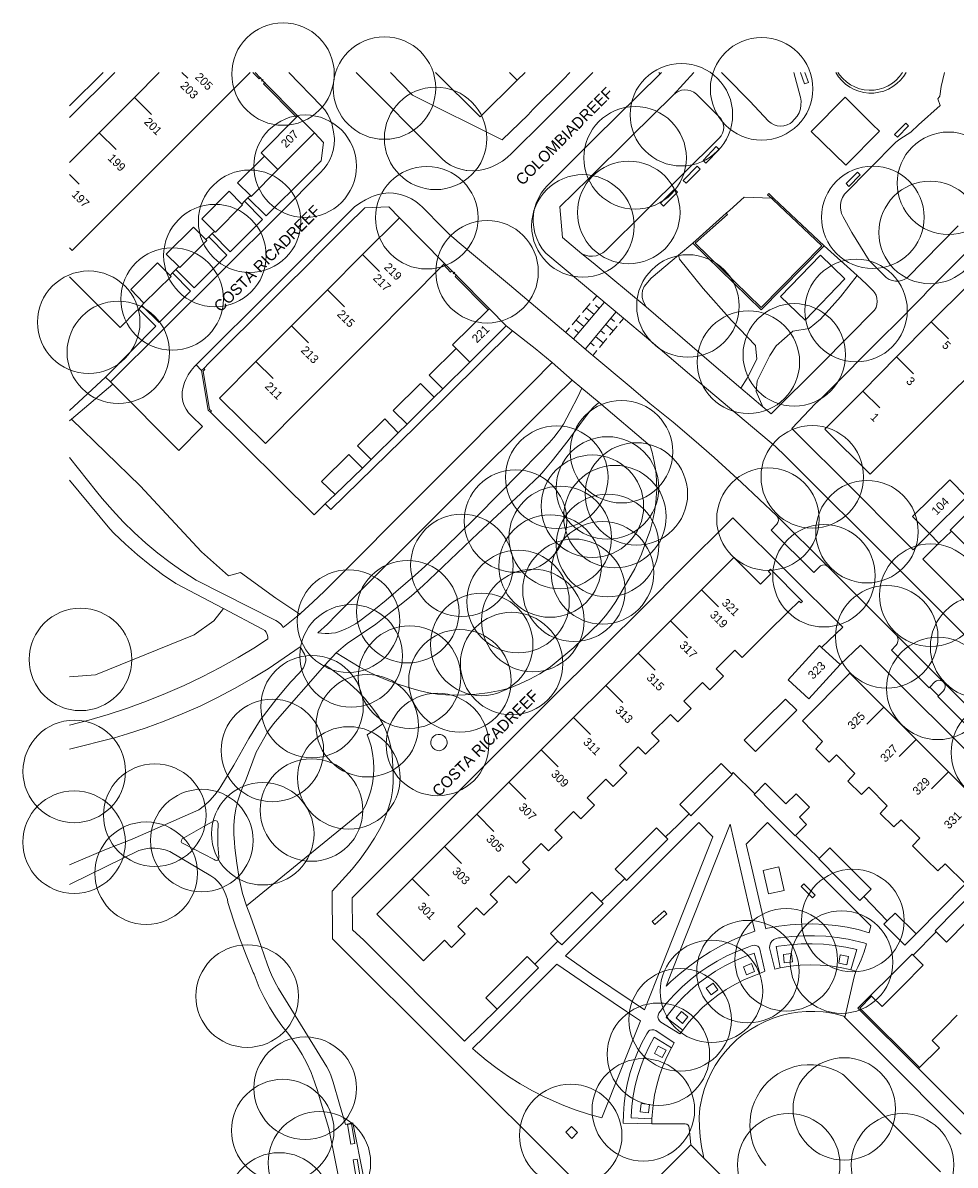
# Model space of a CAD drawing. Header units: metres. Extents: x 134994 to 136506, y 457393 to 459006.
# Tile 110 of 171: x 134994 to 135111, y 458864 to 459006. Entities that reach past the tile are written whole.
import ezdxf
from ezdxf.enums import TextEntityAlignment as Align

# ---------------------------------------------------------------- set-up
doc = ezdxf.new("R2010")
doc.units = ezdxf.units.M
for name, color, linetype, lineweight in [('B-WE-GR-BOOM-S', 250, 'Continuous', 13), ('B-WE-KG_BEBOUWING', 251, 'Continuous', 20), ('B-WE-KG_BEBOUWING TUSSENMUUR', 251, 'Continuous', 5), ('B-WE-KG_HUISNR', 251, 'Continuous', 5), ('B-WE-KG_ONDERGROND_REST', 251, 'Continuous', 5), ('B-WE-KG_STRAATNAAM', 251, 'Continuous', 5)]:
    doc.layers.add(name, color=color, linetype=linetype, lineweight=lineweight)
doc.styles.add('Styledgn000', font='dgn000.shx')

# ---------------------------------------------------------------- blocks, each defined once
blk = doc.blocks.new('SGR-BOOM_02')
blk.add_circle((0, 0), 6.4)

msp = doc.modelspace()

# ---------------------------------------------------------------- linework, layer by layer
at = {"layer": 'B-WE-KG_BEBOUWING', "flags": 128}
for points in [[(135022.56, 459000), (135018.3, 458995.74), (135013.78, 458991.21), (135009.37, 458986.8), (135004.91, 458982.33), (135000.33, 458977.75), (135000, 458978.08)], [(135045.69, 459000), (135051.26, 458994.47), (135055.89, 458999.03), (135056.88, 459000)], [(135115.68, 458948.55), (135109.95, 458942.84), (135110.08, 458942.71), (135114.51, 458938.28)], [(135113.77, 458908.63), (135109.73, 458912.67), (135105.7, 458916.7), (135101.65, 458920.74), (135097.42, 458924.97), (135091.49, 458919.04), (135093.98, 458916.43), (135093.16, 458915.53), (135094.84, 458913.85), (135095.76, 458914.78), (135098.05, 458912.44), (135097.16, 458911.51), (135098.85, 458909.81), (135099.79, 458910.73), (135102.08, 458908.41), (135101.21, 458907.47), (135102.9, 458905.78), (135103.81, 458906.68), (135106.13, 458904.38), (135105.23, 458903.43), (135106.95, 458901.72), (135108.38, 458900.3), (135109.32, 458901.19), (135111.86, 458898.67)], [(135110.82, 458882.26), (135109.3, 458880.74), (135107.67, 458879.12), (135108.59, 458878.2), (135106.1, 458875.72), (135105.99, 458875.61), (135111.93, 458869.66)], [(135072.76, 458861.29), (135077.56, 458866.06), (135079.2, 458864.41), (135083.09, 458860.51)]]:
    msp.add_lwpolyline(points, dxfattribs=at)
at = {"layer": 'B-WE-KG_BEBOUWING'}
msp.add_lwpolyline([(135011.17, 459000), (135008.09, 458996.89), (135003.71, 458992.48), (135000, 458988.75)], dxfattribs=at)
at = {"layer": 'B-WE-KG_BEBOUWING', "flags": 128}
for points in [[(135028.49, 458994.54), (135028.35, 458994.4), (135023.92, 458989.97), (135024.34, 458989.56), (135020.98, 458986.2), (135022.57, 458984.65), (135022.69, 458984.53), (135026.02, 458987.89), (135030.56, 458992.45)], [(135099.02, 458960.22), (135103.24, 458964.47), (135107.58, 458968.84), (135112.04, 458973.33), (135116.49, 458977.8), (135120.99, 458982.33), (135125.59, 458986.95), (135131.29, 458981.33), (135126.72, 458976.71), (135122.23, 458972.17), (135117.79, 458967.68), (135115.68, 458965.56), (135113.33, 458963.2), (135108.93, 458958.81), (135104.62, 458954.5), (135099.95, 458949.83), (135094.3, 458955.47)], [(135018.11, 458980.16), (135016.52, 458981.74), (135019.94, 458985.16), (135021.49, 458983.57), (135021.59, 458983.47), (135018.21, 458980.07)], [(135041.2, 458981.86), (135036.59, 458977.25), (135032.2, 458972.85), (135027.7, 458968.35), (135023.27, 458963.92), (135018.7, 458959.34), (135024.47, 458953.68), (135028.97, 458958.21), (135033.4, 458962.66), (135037.89, 458967.17), (135042.26, 458971.56), (135046.68, 458976), (135046.82, 458976.15)], [(135013.65, 458975.75), (135012.07, 458977.3), (135015.48, 458980.67), (135017.02, 458979.13), (135017.14, 458979), (135013.77, 458975.63)], [(135009.29, 458971.18), (135012.67, 458974.54), (135012.56, 458974.66), (135010.99, 458976.23), (135007.64, 458972.9)], [(135052.42, 458970.5), (135052.28, 458970.36), (135047.82, 458965.99), (135048.28, 458965.54), (135044.91, 458962.2), (135046.6, 458960.51), (135049.96, 458963.84), (135054.52, 458968.36)], [(135042.13, 458956.07), (135045.52, 458959.46), (135043.83, 458961.15), (135040.42, 458957.78)], [(135037.65, 458951.65), (135041.04, 458955), (135039.34, 458956.73), (135035.94, 458953.37)], [(135033.15, 458947.3), (135036.56, 458950.6), (135034.88, 458952.29), (135031.47, 458948.93)], [(135111.97, 458946.99), (135109.89, 458949.12), (135105.22, 458944.55), (135107.35, 458942.42)], [(135075.02, 458931.52), (135070.99, 458927.49), (135066.96, 458923.46), (135062.92, 458919.44), (135058.89, 458915.41), (135054.86, 458911.39), (135050.83, 458907.36), (135046.8, 458903.33), (135042.78, 458899.31), (135038.36, 458894.9), (135044.2, 458889.05), (135046.79, 458891.64), (135047.7, 458890.72), (135049.4, 458892.41), (135048.48, 458893.33), (135050.82, 458895.66), (135051.73, 458894.74), (135053.43, 458896.43), (135052.51, 458897.35), (135054.85, 458899.68), (135055.76, 458898.76), (135057.46, 458900.45), (135056.54, 458901.37), (135058.88, 458903.7), (135059.8, 458902.78), (135061.5, 458904.48), (135060.58, 458905.39), (135062.91, 458907.72), (135063.83, 458906.8), (135065.53, 458908.49), (135064.61, 458909.41), (135066.94, 458911.74), (135067.86, 458910.82), (135069.56, 458912.52), (135068.64, 458913.44), (135070.97, 458915.77), (135071.89, 458914.85), (135073.59, 458916.55), (135072.67, 458917.47), (135075.01, 458919.81), (135075.93, 458918.89), (135077.62, 458920.58), (135076.7, 458921.5), (135079.03, 458923.83), (135079.95, 458922.91), (135081.65, 458924.61), (135080.73, 458925.53), (135083.06, 458927.86), (135083.98, 458926.94), (135085.56, 458928.52), (135087.13, 458930.09), (135089.71, 458932.63), (135091.1, 458933.98), (135091.31, 458933.77), (135091.49, 458933.95), (135087.5, 458937.95), (135087.24, 458937.69), (135087.54, 458937.39), (135086.25, 458936.1), (135082.93, 458939.42), (135078.95, 458935.44)], [(135093.88, 458928.2), (135093.64, 458928.42), (135089.72, 458924.15), (135092.3, 458921.78), (135096.22, 458926.06)], [(135084.23, 458916.62), (135085.64, 458915.21), (135088.22, 458917.78), (135090.79, 458920.35), (135089.38, 458921.75), (135086.81, 458919.19)], [(135078.75, 458911.15), (135081.33, 458913.72), (135082.66, 458912.39), (135082.74, 458912.31), (135080.16, 458909.74), (135077.58, 458907.16), (135077.34, 458907.41), (135076.17, 458908.57)], [(135085.54, 458909.93), (135085.45, 458909.84), (135088.02, 458907.26), (135090.59, 458904.68), (135090.64, 458904.73), (135092.02, 458906.08), (135091.11, 458907), (135092.36, 458908.25), (135090.69, 458909.92), (135089.44, 458908.67), (135086.86, 458911.26)], [(135070.68, 458903.09), (135073.27, 458905.67), (135074.4, 458904.54), (135074.68, 458904.25), (135072.1, 458901.68), (135069.51, 458899.1), (135069.3, 458899.32), (135068.1, 458900.52)], [(135097.5, 458900.59), (135100.08, 458898), (135099.17, 458897.1), (135098.67, 458896.6), (135096.1, 458899.19), (135093.52, 458901.78), (135093.56, 458901.82), (135094.9, 458903.19)], [(135062.61, 458895.05), (135065.2, 458897.63), (135066.37, 458896.45), (135066.61, 458896.21), (135064.03, 458893.63), (135061.44, 458891.05), (135060.96, 458891.53), (135060.03, 458892.47)], [(135112.07, 458894), (135114.66, 458896.6), (135113.36, 458897.9), (135113.24, 458898.02), (135110.65, 458895.41), (135108.06, 458892.81), (135108.2, 458892.69), (135109.48, 458891.4)], [(135102.08, 458894.05), (135101.65, 458893.62), (135104.26, 458891.01), (135105.7, 458892.42), (135103.05, 458895.03)], [(135055.96, 458885.6), (135058.54, 458888.17), (135058.09, 458888.63), (135057.14, 458889.58), (135054.55, 458887.01), (135051.96, 458884.44), (135053.37, 458883.02)], [(135100.13, 458884.64), (135100.02, 458884.75), (135102.6, 458887.33), (135105.17, 458889.91), (135105.3, 458889.78), (135106.58, 458888.5), (135104.01, 458885.92), (135101.43, 458883.34)]]:
    msp.add_lwpolyline(points, close=True, dxfattribs=at)
at = {"layer": 'B-WE-KG_BEBOUWING TUSSENMUUR'}
for p, q in [((135014.03, 459000), (135014.77, 458999.27)), ((135054.91, 459000), (135055.89, 458999.03)), ((135008.12, 458996.86), (135010.24, 458994.74)), ((135003.71, 458992.48), (135005.83, 458990.36)), ((135024.34, 458989.56), (135026.02, 458987.89)), ((135000, 458987.24), (135001.19, 458986.05)), ((135036.59, 458977.25), (135038.71, 458975.13)), ((135032.2, 458972.85), (135034.32, 458970.73)), ((135107.58, 458968.84), (135109.71, 458966.73)), ((135027.7, 458968.35), (135029.82, 458966.23)), ((135048.28, 458965.54), (135049.96, 458963.84)), ((135023.27, 458963.92), (135025.4, 458961.8)), ((135103.24, 458964.47), (135105.37, 458962.35)), ((135099.02, 458960.22), (135101.14, 458958.11)), ((135078.88, 458935.38), (135081, 458933.26)), ((135075.02, 458931.52), (135077.14, 458929.4)), ((135070.99, 458927.49), (135073.11, 458925.37)), ((135066.96, 458923.46), (135069.08, 458921.34)), ((135101.65, 458920.74), (135099.54, 458918.62)), ((135062.92, 458919.44), (135065.05, 458917.31)), ((135105.7, 458916.7), (135103.58, 458914.58)), ((135058.89, 458915.41), (135061.01, 458913.29)), ((135109.73, 458912.67), (135107.61, 458910.54)), ((135054.86, 458911.39), (135056.98, 458909.26)), ((135050.83, 458907.36), (135052.95, 458905.23)), ((135046.8, 458903.33), (135048.93, 458901.21)), ((135042.78, 458899.31), (135044.9, 458897.19))]:
    msp.add_line(p, q, dxfattribs=at)
at = {"layer": 'B-WE-KG_ONDERGROND_REST'}
for p, q in [((135000, 458994.39), (135005.64, 459000)), ((135000, 458995.82), (135004.18, 459000)), ((135023.8, 458999.33), (135023.18, 459000)), ((135023.86, 458999.38), (135023.75, 458999.27)), ((135024.35, 458998.74), (135023.8, 458999.33)), ((135024.35, 458998.74), (135023.8, 458999.33)), ((135024.19, 458999.14), (135023.96, 458998.92)), ((135024.41, 458998.79), (135024.29, 458998.68)), ((135028.49, 458994.54), (135024.35, 458998.74)), ((135073.72, 458999.84), (135073.56, 459000)), ((135073.72, 458999.84), (135073.56, 459000)), ((135073.88, 459000), (135073.72, 458999.84)), ((135077.92, 459000), (135075.36, 458997.16)), ((135081.37, 459000), (135081.92, 458999.46)), ((135081.92, 458999.46), (135084.93, 458996.4)), ((135090.4, 459000), (135091.2, 458997.03)), ((135084.93, 458996.4), (135087.27, 458993.92)), ((135092.58, 458992.64), (135096.81, 458996.9)), ((135096.81, 458996.9), (135100.24, 458993.51)), ((135108.65, 458997.04), (135108.39, 458996.7)), ((135090.84, 458994.54), (135090.18, 458993.81)), ((135092.58, 458992.64), (135096.89, 458988.41)), ((135103.67, 458991.69), (135103.17, 458991.3)), ((135105.01, 458992.56), (135103.67, 458991.69)), ((135103.17, 458991.3), (135096.74, 458984.79)), ((135022.57, 458984.65), (135022.27, 458984.35)), ((135087.15, 458984.73), (135087.29, 458984.88)), ((135021.49, 458983.57), (135021.85, 458983.91)), ((135022.27, 458984.35), (135021.85, 458983.91)), ((135084.2, 458984.44), (135082.43, 458982.81)), ((135081.99, 458982.41), (135077.79, 458978.7)), ((135082.43, 458982.81), (135081.99, 458982.41)), ((135081.99, 458982.41), (135082.13, 458982.26)), ((135096.56, 458981.96), (135097.66, 458980.03)), ((135104.51, 458974.33), (135110.93, 458980.85)), ((135017.02, 458979.13), (135017.4, 458979.46)), ((135017.79, 458979.87), (135017.4, 458979.46)), ((135017.79, 458979.87), (135018.11, 458980.16)), ((135097.66, 458980.03), (135099.83, 458976.52)), ((135047.73, 458975.23), (135046.82, 458976.15)), ((135076.16, 458976.7), (135079.1, 458973.03)), ((135099.83, 458976.52), (135101.95, 458974.38)), ((135012.56, 458974.66), (135012.86, 458974.96)), ((135013.28, 458975.38), (135012.86, 458974.96)), ((135013.28, 458975.38), (135013.65, 458975.75)), ((135047.78, 458975.29), (135047.67, 458975.18)), ((135048.27, 458974.68), (135047.73, 458975.23)), ((135048.27, 458974.68), (135047.73, 458975.23)), ((135048.11, 458975.07), (135047.89, 458974.85)), ((135048.33, 458974.74), (135048.22, 458974.63)), ((135052.42, 458970.5), (135048.27, 458974.68)), ((135072.62, 458974.33), (135071.72, 458973.26)), ((135099.51, 458973.56), (135100.35, 458972.68)), ((135065.33, 458971.53), (135065.81, 458972.1)), ((135079.1, 458973.03), (135082.65, 458969.04)), ((135008.37, 458970.25), (135008.64, 458970.46)), ((135009.03, 458970.9), (135008.64, 458970.46)), ((135009.03, 458970.9), (135009.29, 458971.18)), ((135062.91, 458966.74), (135066.76, 458971.29)), ((135064.04, 458970.01), (135065.01, 458971.15)), ((135065.48, 458969.77), (135064.52, 458970.58)), ((135066.12, 458970.53), (135065.64, 458970.93)), ((135072, 458970.74), (135080.13, 458963.7)), ((135093.83, 458963.58), (135100.49, 458970.3)), ((135062.76, 458968.5), (135063.72, 458969.63)), ((135064.19, 458968.26), (135063.24, 458969.07)), ((135064.83, 458969.02), (135064.36, 458969.42)), ((135068.18, 458970.08), (135064.39, 458965.49)), ((135067.55, 458969.31), (135068.03, 458968.91)), ((135069.14, 458969.28), (135068.67, 458968.71)), ((135082.65, 458969.04), (135085.65, 458965.91)), ((135054.52, 458968.36), (135055.31, 458967.74)), ((135061.95, 458967.55), (135062.43, 458968.12)), ((135063.55, 458967.5), (135063.07, 458967.9)), ((135066.29, 458967.78), (135066.77, 458967.38)), ((135066.92, 458968.55), (135067.88, 458967.75)), ((135068.36, 458968.32), (135067.41, 458967.18)), ((135065.02, 458966.25), (135065.51, 458965.85)), ((135065.66, 458967.02), (135066.62, 458966.22)), ((135067.09, 458966.79), (135066.15, 458965.65)), ((135065.83, 458965.26), (135065.36, 458964.69)), ((135015.82, 458963.49), (135016.48, 458962.77)), ((135060.26, 458963.76), (135057.76, 458961.25)), ((135060.26, 458963.76), (135062.74, 458961.58)), ((135087.58, 458957.38), (135093.83, 458963.58)), ((135000, 458957.78), (135004.5, 458961.96)), ((135005.13, 458961.35), (135004.5, 458961.96)), ((135016.77, 458963.04), (135016.48, 458962.77)), ((135000.26, 458956.7), (135005.41, 458961.07)), ((135005.13, 458961.35), (135005.41, 458961.07)), ((135045.52, 458959.46), (135046.6, 458960.51)), ((135062.74, 458961.58), (135060.5, 458959.35)), ((135062.74, 458961.58), (135063.94, 458960.59)), ((135063.94, 458960.59), (135066.13, 458958.77)), ((135085.85, 458961.5), (135085.73, 458960.17)), ((135086.54, 458958.26), (135085.73, 458960.17)), ((135000, 458956.48), (135000.26, 458956.7)), ((135041.04, 458955), (135042.13, 458956.07)), ((135036.56, 458950.6), (135037.65, 458951.65)), ((135033.15, 458947.3), (135031.9, 458946.12)), ((135094.67, 458938.3), (135088.28, 458944.65)), ((135103.18, 458929.78), (135094.67, 458938.3)), ((135109.1, 458923.87), (135103.18, 458929.78)), ((135031.87, 458925.97), (135033.3, 458927.54)), ((135107.38, 458923.22), (135108.47, 458922.15)), ((135117.05, 458915.9), (135109.1, 458923.87)), ((135038.43, 458919.79), (135039.11, 458918.66)), ((135022.38, 458916.82), (135020.5, 458913.49)), ((135023.3, 458915.12), (135021.91, 458911.4)), ((135020.5, 458913.49), (135018.89, 458910.82)), ((135016.12, 458907.91), (135007.81, 458904.24)), ((135017.98, 458906.5), (135016.98, 458905.95)), ((135016.98, 458905.95), (135014.08, 458904.29)), ((135002.43, 458899.78), (135008.67, 458902.85)), ((135017.64, 458899.69), (135012.54, 458902.7)), ((135000, 458898.6), (135002.43, 458899.78)), ((135069.3, 458899.32), (135066.37, 458896.45)), ((135021.58, 458897.46), (135022.11, 458895.94)), ((135111.86, 458898.67), (135105.7, 458892.42)), ((135102.08, 458894.05), (135099.17, 458897.1)), ((135105.3, 458889.78), (135108.2, 458892.69)), ((135060.96, 458891.53), (135058.09, 458888.63)), ((135097.54, 458887.94), (135098.14, 458887.78)), ((135098.14, 458887.78), (135097.97, 458887.05)), ((135097.97, 458887.05), (135096.8, 458881.98)), ((135072.71, 458869.32), (135072.7, 458868.7))]:
    msp.add_line(p, q, dxfattribs=at)
at = {"layer": 'B-WE-KG_ONDERGROND_REST', "flags": 128}
for points in [[(135027.38, 459000), (135031.41, 458995.84), (135031.85, 458995.32), (135032.23, 458994.75), (135032.54, 458994.14), (135032.77, 458993.49), (135032.8, 458993.41), (135032.97, 458992.58), (135033.06, 458991.74), (135033.06, 458991.68), (135033.02, 458990.97), (135032.89, 458990.26), (135032.69, 458989.57), (135032.48, 458989.08), (135032.15, 458988.49), (135031.76, 458987.95), (135031.3, 458987.46), (135026.39, 458982.53), (135011.65, 458967.87), (135005.13, 458961.35)], [(135022.9, 459000), (135023.67, 458999.2), (135023.8, 458999.33)], [(135028.35, 458994.4), (135024.2, 458998.6), (135024.35, 458998.74)], [(135035.8, 459000), (135046.46, 458989.24), (135046.99, 458988.8), (135047.57, 458988.43), (135048.18, 458988.13), (135048.83, 458987.91), (135049.5, 458987.76), (135049.6, 458987.74), (135050.31, 458987.71), (135051.02, 458987.77), (135051.72, 458987.9), (135052.4, 458988.1), (135052.71, 458988.22), (135053.39, 458988.54), (135054.03, 458988.92), (135054.63, 458989.37), (135055.17, 458989.88), (135055.36, 458990.08), (135059.17, 458993.83), (135065.33, 459000)], [(135062.45, 459000), (135061.68, 458999.16), (135057.85, 458995.36), (135057.24, 458994.72), (135054.02, 458991.57), (135042.83, 458997.17), (135040.05, 459000)], [(135073.72, 458999.84), (135065.56, 458991.78), (135059.6, 458985.79), (135059.3, 458985.47), (135058.88, 458984.92), (135058.53, 458984.32), (135058.24, 458983.68), (135058.04, 458983.01), (135057.91, 458982.33), (135057.86, 458981.63), (135057.86, 458981.36), (135057.94, 458980.64), (135058.09, 458979.94), (135058.33, 458979.25), (135058.63, 458978.6), (135059.01, 458977.99), (135059.45, 458977.42), (135065.82, 458972.1)], [(135091.79, 459000), (135092.24, 458998.74), (135091.77, 458998.57), (135091.25, 459000)], [(135104.43, 459000), (135104.14, 458999.54), (135103.75, 458999.05), (135103.29, 458998.61), (135102.79, 458998.23), (135102.24, 458997.92), (135101.65, 458997.68), (135101.04, 458997.52), (135100.41, 458997.43), (135099.78, 458997.43), (135099.15, 458997.5), (135098.54, 458997.65), (135097.95, 458997.88), (135097.39, 458998.18), (135096.88, 458998.55), (135096.42, 458998.98), (135096.01, 458999.47), (135095.67, 459000)], [(135103.98, 459000), (135103.62, 458999.5), (135103.2, 458999.05), (135102.72, 458998.66), (135102.2, 458998.34), (135101.64, 458998.08), (135101.05, 458997.9), (135100.44, 458997.8), (135099.82, 458997.78), (135099.21, 458997.84), (135098.61, 458997.97), (135098.03, 458998.19), (135097.48, 458998.47), (135096.98, 458998.83), (135096.52, 458999.24), (135096.12, 458999.72), (135095.96, 458999.95), (135095.93, 459000)], [(135108.65, 458997.04), (135108.81, 458998.24), (135109.24, 459000)], [(135075.36, 458997.16), (135075.66, 458997.43), (135076, 458997.64), (135076.38, 458997.77), (135076.78, 458997.83), (135077.19, 458997.81), (135077.58, 458997.71), (135077.95, 458997.54), (135078.25, 458997.31), (135081.11, 458994.46), (135081.29, 458994.27), (135081.49, 458993.94), (135081.61, 458993.57), (135081.67, 458993.19), (135081.64, 458992.8), (135081.53, 458992.43), (135081.35, 458992.09), (135081.1, 458991.79), (135071.91, 458982.67), (135066.93, 458977.77), (135066.56, 458977.47), (135066.16, 458977.26), (135065.73, 458977.12), (135065.28, 458977.06), (135064.83, 458977.08), (135064.39, 458977.18), (135063.97, 458977.35)], [(135075.36, 458997.16), (135070.05, 458991.95), (135064.77, 458986.71), (135061.21, 458983.21), (135061.52, 458979.4), (135063.97, 458977.35)], [(135090.84, 458994.54), (135091.07, 458994.98), (135091.23, 458995.44), (135091.31, 458995.93), (135091.32, 458996.42), (135091.24, 458996.91), (135091.2, 458997.03)], [(135108.39, 458996.7), (135108.69, 458995.86), (135105.97, 458993.45), (135105.01, 458992.56)], [(135087.27, 458993.92), (135087.59, 458993.66), (135087.96, 458993.46), (135088.35, 458993.34), (135088.77, 458993.3), (135089.18, 458993.33), (135089.58, 458993.45), (135089.94, 458993.63), (135090.18, 458993.81)], [(135096.89, 458988.41), (135101.1, 458992.68), (135100.24, 458993.51)], [(135104.75, 458993.32), (135103.34, 458991.9), (135102.99, 458992.25), (135104.39, 458993.67), (135104.75, 458993.32)], [(135030.56, 458992.45), (135031.7, 458991.27), (135031.42, 458988.97), (135029.57, 458987.09), (135024.53, 458982.08), (135022.27, 458984.35)], [(135107.35, 458942.42), (135105.33, 458940.4), (135103.17, 458942.53), (135098.02, 458947.72), (135090.16, 458955.55), (135093.12, 458958.64), (135093.8, 458959.24), (135097.72, 458963.16), (135098.13, 458963.61), (135102.14, 458967.65), (135102.59, 458968.06), (135106.63, 458972.13), (135107.02, 458972.59), (135111.47, 458977.04), (135115.89, 458981.54), (135120.41, 458986.01), (135127.14, 458992.78), (135140.18, 458979.66), (135142.35, 458977.51), (135138.69, 458973.92)], [(135079.09, 458989.02), (135080.73, 458990.74), (135081.1, 458990.4), (135079.45, 458988.68), (135079.09, 458989.02)], [(135076.62, 458986.51), (135078.36, 458988.29), (135078.71, 458987.94), (135076.97, 458986.16), (135076.62, 458986.51)], [(135098.7, 458987.2), (135097.3, 458985.78), (135096.94, 458986.13), (135098.35, 458987.55), (135098.7, 458987.2)], [(135061.95, 458967.54), (135054.92, 458973.48), (135050.92, 458976.82), (135048.4, 458978.95), (135048.26, 458979.06), (135047.43, 458979.78), (135046.66, 458980.57), (135044, 458983.22), (135043.74, 458983.48), (135043.23, 458983.89), (135042.67, 458984.24), (135042.08, 458984.52), (135041.45, 458984.72), (135041.09, 458984.82), (135040.45, 458984.92), (135039.81, 458984.95), (135039.16, 458984.9), (135038.53, 458984.77), (135037.92, 458984.56), (135037.69, 458984.46), (135036.94, 458984.11), (135036.23, 458983.69), (135035.57, 458983.21), (135025.69, 458973.31), (135015.82, 458963.49)], [(135073.79, 458983.68), (135075.53, 458985.41), (135075.88, 458985.06), (135074.14, 458983.32), (135073.79, 458983.68)], [(135087.62, 458984.29), (135087.15, 458984.73)], [(135087.92, 458984.28), (135087.29, 458984.88)], [(135096.74, 458984.79), (135096.5, 458984.4), (135096.34, 458983.97), (135096.25, 458983.53), (135096.23, 458983.08), (135096.27, 458982.82)], [(135041.2, 458981.86), (135039.84, 458983.24), (135036.88, 458983.1), (135034.61, 458980.88), (135030.74, 458977.01), (135030.32, 458976.56), (135026.25, 458972.53), (135025.83, 458972.09), (135021.85, 458968.12), (135021.18, 458967.49), (135017.39, 458963.68), (135016.77, 458963.04)], [(135021.85, 458983.91), (135024.1, 458981.65), (135020.05, 458977.6), (135017.79, 458979.87)], [(135082.13, 458982.26), (135078.09, 458978.69), (135086.32, 458970.63), (135093.92, 458978.33), (135087.79, 458984.13), (135087.62, 458984.29)], [(135087.62, 458984.29), (135084.2, 458984.44)], [(135087.92, 458984.28), (135087.62, 458984.29)], [(135087.92, 458984.28), (135094.21, 458978.34)], [(135094.21, 458978.34), (135087.92, 458984.28)], [(135081.99, 458982.41), (135077.79, 458978.7)], [(135096.56, 458981.96), (135096.38, 458982.38), (135096.27, 458982.82)], [(135017.4, 458979.46), (135019.64, 458977.2), (135015.57, 458973.12), (135013.28, 458975.38)], [(135072, 458970.74), (135065.35, 458976.21), (135063.97, 458977.35)], [(135077.79, 458978.7), (135076.01, 458977.19)], [(135077.79, 458978.7), (135086.32, 458970.35), (135094.21, 458978.34)], [(135094.21, 458978.34), (135098.32, 458974.63)], [(135046.68, 458976), (135047.56, 458975.08), (135047.73, 458975.23)], [(135076.01, 458977.19), (135072.62, 458974.33)], [(135076.01, 458977.19), (135076.16, 458976.7)], [(135088.77, 458972.02), (135093.75, 458977.17), (135096.79, 458974.23), (135091.82, 458969.08), (135088.77, 458972.02)], [(135000, 458974.47), (135006.31, 458968.17), (135008.37, 458970.25)], [(135012.86, 458974.96), (135015.11, 458972.68), (135011.2, 458968.76), (135009.03, 458970.9)], [(135052.28, 458970.36), (135048.13, 458974.54), (135048.27, 458974.68)], [(135098.32, 458974.63), (135096.23, 458971.97), (135093.74, 458969.19), (135092.35, 458968.02), (135090.31, 458967.68), (135088.2, 458965.87)], [(135098.32, 458974.63), (135099.51, 458973.56)], [(135071.72, 458973.26), (135071.54, 458972.76), (135071.48, 458972.34), (135071.5, 458971.91), (135071.59, 458971.49), (135071.76, 458971.09), (135072, 458970.74), (135072, 458970.74)], [(135101.95, 458974.38), (135102.3, 458974.16), (135102.68, 458974.01), (135103.09, 458973.93), (135103.5, 458973.94), (135103.91, 458974.03), (135104.29, 458974.19), (135104.51, 458974.33)], [(135065.82, 458972.1), (135069.17, 458969.31)], [(135100.49, 458970.3), (135100.68, 458970.65), (135100.8, 458971.02), (135100.84, 458971.41), (135100.8, 458971.8), (135100.68, 458972.17), (135100.48, 458972.51), (135100.35, 458972.68)], [(135004.5, 458961.96), (135010.78, 458968.33), (135008.64, 458970.46)], [(135069.17, 458969.31), (135072.03, 458966.92), (135077.7, 458962.07), (135088.12, 458953.28), (135089.37, 458952.09), (135103.24, 458938.25), (135124.81, 458916.66)], [(135055.31, 458967.74), (135043.25, 458955.79), (135032.63, 458945.44), (135031.9, 458946.12)], [(135055.31, 458967.74), (135058.11, 458965.53), (135060.26, 458963.76)], [(135065.33, 458964.66), (135065.12, 458964.83), (135062.72, 458966.89), (135061.95, 458967.54)], [(135083.82, 458960.57), (135084.61, 458961.84), (135085.79, 458964.2), (135085.65, 458965.91)], [(135072.43, 458958.65), (135069.86, 458960.86), (135065.33, 458964.66)], [(135085.85, 458961.5), (135087.42, 458964.66), (135088.2, 458965.87)], [(135005.41, 458961.07), (135013.63, 458952.81), (135016.6, 458955.77), (135015.22, 458957.13), (135014.85, 458957.51), (135014.55, 458957.95), (135014.31, 458958.42), (135014.15, 458958.92), (135014.07, 458959.45), (135014.07, 458959.52), (135014.08, 458960.12), (135014.18, 458960.71), (135014.35, 458961.28), (135014.52, 458961.66), (135014.82, 458962.25), (135015.19, 458962.8), (135015.62, 458963.3), (135015.82, 458963.49)], [(135080.13, 458963.7), (135083.82, 458960.57)], [(135016.48, 458962.77), (135017.3, 458957.83), (135017.58, 458957.58)], [(135017.58, 458957.58), (135017.71, 458957.73), (135017.48, 458957.93), (135016.69, 458962.69), (135016.9, 458962.89), (135016.77, 458963.04)], [(135057.76, 458961.25), (135031.83, 458935.24), (135030.38, 458933.83), (135028.88, 458932.48), (135028.74, 458932.36)], [(135062.49, 458957.67), (135063.46, 458959.49), (135063.71, 458960.04), (135063.94, 458960.59)], [(135083.82, 458960.57), (135086.54, 458958.26)], [(135062.49, 458957.67), (135061.65, 458956.09), (135061.26, 458955.46), (135061.01, 458955.11), (135060.45, 458954.42), (135059.88, 458953.76), (135058.68, 458952.48), (135056.2, 458949.99), (135053.56, 458947.28), (135050.9, 458944.59), (135048.47, 458942.2), (135046.01, 458939.86), (135044.35, 458938.31), (135043.16, 458937.24), (135041.95, 458936.19), (135039.52, 458934.11), (135037.99, 458932.86), (135036.42, 458931.65), (135036.07, 458931.39), (135035.7, 458931.16), (135034.94, 458930.74), (135034.41, 458930.49), (135033.71, 458930.2), (135033.21, 458930.04), (135032.72, 458929.96), (135032.38, 458929.93), (135031.93, 458929.93), (135031, 458930.03), (135032.19, 458931.12), (135033.34, 458932.25), (135060.5, 458959.35)], [(135017.58, 458957.58), (135030.52, 458944.75), (135031.9, 458946.12)], [(135066.13, 458958.77), (135072.5, 458953.38), (135072.74, 458952.57), (135072.99, 458951.41), (135073.17, 458950.25), (135073.28, 458949.07), (135073.3, 458947.89), (135073.29, 458947.48), (135073.2, 458946.29), (135073.04, 458945.12), (135072.79, 458943.96), (135072.47, 458942.82), (135072.07, 458941.7), (135071.39, 458939.86), (135071, 458938.92), (135070.55, 458938), (135068.2, 458933.93), (135067.59, 458933.01), (135066.92, 458932.13), (135066.18, 458931.3), (135062.94, 458928.17), (135060.25, 458925.92), (135059.87, 458925.66), (135058.69, 458924.92), (135057.46, 458924.24), (135056.2, 458923.64), (135054.91, 458923.11), (135053.93, 458922.85), (135053.56, 458922.77), (135052.18, 458922.52), (135050.79, 458922.35), (135049.39, 458922.26), (135047.98, 458922.25), (135046.98, 458922.28), (135045.95, 458922.37), (135044.87, 458922.53), (135043.79, 458922.78)], [(135064.05, 458956.49), (135064.98, 458957.76), (135065.36, 458958.17), (135065.8, 458958.53), (135066.13, 458958.77)], [(135072.43, 458958.65), (135075.35, 458956.34), (135077.93, 458954.14), (135080.48, 458951.9), (135083.89, 458948.79), (135088.28, 458944.65)], [(135086.54, 458958.26), (135087.58, 458957.38)], [(135000.26, 458956.7), (135008.81, 458948.38), (135016.46, 458940.14), (135019.84, 458937.13), (135021.33, 458937.57), (135025.76, 458934.35), (135028.74, 458932.36)], [(135033.3, 458927.54), (135034.14, 458928.28), (135034.65, 458928.68), (135038.24, 458931.11), (135039.92, 458932.42), (135041.59, 458933.76), (135042.68, 458934.66), (135044.11, 458935.9), (135044.9, 458936.64), (135051.02, 458942.47), (135056.34, 458947.4), (135058.1, 458949.07), (135058.67, 458949.64), (135059.21, 458950.24), (135060.25, 458951.48), (135062.25, 458954.04), (135064.05, 458956.49)], [(135000, 458951.91), (135003.37, 458947.69), (135004.08, 458946.8), (135005.35, 458945.32), (135006.68, 458943.9), (135008.07, 458942.53), (135009.52, 458941.22), (135011.01, 458939.97), (135012.56, 458938.79), (135014.15, 458937.66), (135015.79, 458936.61), (135025.74, 458931.58), (135026.1, 458931.35), (135026.41, 458931.05), (135026.65, 458930.71), (135026.67, 458930.67), (135027.72, 458931.51), (135028.74, 458932.36)], [(135000, 458949.08), (135005.01, 458943), (135005.53, 458942.47), (135006.97, 458941.1), (135008.47, 458939.78), (135010.01, 458938.52), (135011.61, 458937.32), (135013.25, 458936.19), (135019.2, 458933.07)], [(135094.67, 458938.3), (135094.47, 458938.43), (135094.23, 458938.5), (135093.99, 458938.48), (135093.76, 458938.39), (135093.62, 458938.28), (135092.91, 458937.56), (135087.59, 458942.84), (135088.29, 458943.59), (135088.43, 458943.79), (135088.5, 458944.03), (135088.48, 458944.28), (135088.39, 458944.51), (135088.28, 458944.65)], [(135093.88, 458928.2), (135096.53, 458930.71), (135082.81, 458944.4), (135076.2, 458937.81), (135072.18, 458933.77), (135060.06, 458921.71), (135048.02, 458909.65), (135043.93, 458905.6), (135039.9, 458901.54), (135035.27, 458896.93), (135035.34, 458892.92), (135036.74, 458891.62), (135049.31, 458879.04), (135053.37, 458883.02)], [(135107.35, 458942.42), (135108.54, 458941.21)], [(135110.08, 458942.71), (135108.54, 458941.21)], [(135108.54, 458941.21), (135106.51, 458939.23), (135109.54, 458936.17), (135145.32, 458900.33), (135147.23, 458900.06), (135151.74, 458904.47)], [(135019.2, 458933.07), (135018.02, 458931.51), (135015.57, 458929.75), (135003.25, 458924.79), (135000, 458924.52)], [(135019.2, 458933.07), (135024.1, 458930.49), (135024.36, 458930.32), (135024.56, 458930.09), (135024.69, 458929.82), (135024.75, 458929.52), (135024.74, 458929.25), (135023.2, 458928.22), (135021.03, 458926.92), (135018.82, 458925.69), (135016.57, 458924.53), (135014.29, 458923.45), (135011.97, 458922.43), (135009.62, 458921.49), (135007.25, 458920.63), (135004.84, 458919.84), (135002.42, 458919.12), (135000, 458918.49)], [(135107.38, 458923.22), (135107.3, 458923.14), (135102.61, 458927.85), (135103.17, 458928.42), (135103.33, 458928.65), (135103.42, 458928.92), (135103.44, 458929.2), (135103.37, 458929.48), (135103.23, 458929.72), (135103.18, 458929.78)], [(135000, 458915.48), (135005.61, 458916.9), (135007.24, 458917.39), (135009.55, 458918.15), (135011.82, 458918.99), (135014.07, 458919.9), (135016.29, 458920.88), (135018.47, 458921.94), (135020.61, 458923.07), (135022.72, 458924.27), (135024.79, 458925.54), (135026.81, 458926.88), (135028.79, 458928.28), (135029.32, 458927.36), (135029.39, 458927.22), (135029.44, 458927.07), (135029.49, 458926.75), (135029.48, 458926.53), (135029.43, 458926.23), (135029.3, 458925.84), (135029.21, 458925.66), (135029.05, 458925.43), (135028.71, 458925.02), (135027.63, 458923.89), (135027.18, 458923.37), (135025.89, 458921.8), (135024.62, 458920.21), (135023.81, 458919.11), (135022.38, 458916.82)], [(135033.3, 458927.54), (135036.14, 458925.79), (135037.08, 458925.28), (135038.44, 458924.62), (135039.84, 458924.03), (135041.27, 458923.52), (135042.72, 458923.08), (135043.79, 458922.78)], [(135117.81, 458904.59), (135120.26, 458907.1), (135116.14, 458911.14), (135098.74, 458928.49), (135096.22, 458926.06)], [(135023.3, 458915.12), (135024.75, 458917.69), (135025.33, 458918.48), (135025.68, 458918.92), (135031.87, 458925.97)], [(135038.43, 458919.79), (135037.67, 458920.84), (135036.84, 458921.84), (135035.95, 458922.78), (135035.01, 458923.67), (135034.01, 458924.5), (135032.97, 458925.27), (135032.35, 458925.67), (135031.87, 458925.97)], [(135107.38, 458923.22), (135108.04, 458923.88), (135108.24, 458924.02), (135108.48, 458924.09), (135108.73, 458924.07), (135108.96, 458923.98), (135109.1, 458923.87)], [(135108.47, 458922.15), (135109.1, 458922.79), (135109.24, 458922.99), (135109.32, 458923.23), (135109.31, 458923.47), (135109.23, 458923.7), (135109.1, 458923.87)], [(135115.41, 458915.2), (135115.34, 458915.13), (135108.39, 458922.07), (135108.47, 458922.15)], [(135022.11, 458895.94), (135036.55, 458907.71), (135036.98, 458908.54), (135037.33, 458909.41), (135037.61, 458910.3), (135037.82, 458911.22), (135037.94, 458912.15), (135037.99, 458913.08), (135037.95, 458914.02), (135037.83, 458914.95), (135037.64, 458915.86), (135037.37, 458916.76), (135037.17, 458917.28), (135039.11, 458918.66)], [(135059.8, 458859.16), (135062.38, 458862.35), (135032.81, 458891.82), (135032.79, 458897.77), (135035.3, 458900.51), (135036.28, 458901.75), (135037.2, 458903.04), (135038.05, 458904.38), (135038.84, 458905.76), (135039.29, 458906.64), (135039.54, 458907.31), (135039.87, 458908.29), (135040.13, 458909.28), (135040.3, 458910.3), (135040.4, 458911.33), (135040.42, 458912.36), (135040.37, 458913.19), (135040.32, 458914.21), (135040.22, 458915.17), (135040.04, 458916.12), (135039.77, 458917.05), (135039.43, 458917.96), (135039.11, 458918.66)], [(135045.1, 458916.38), (135045.12, 458916.1), (135045.22, 458915.83), (135045.39, 458915.6), (135045.62, 458915.43), (135045.88, 458915.33), (135046.17, 458915.3), (135046.45, 458915.36), (135046.7, 458915.49), (135046.91, 458915.68), (135047.05, 458915.93), (135047.13, 458916.2), (135047.13, 458916.32), (135047.09, 458916.61), (135046.98, 458916.87), (135046.79, 458917.08), (135046.56, 458917.24), (135046.29, 458917.33), (135046, 458917.34), (135045.73, 458917.27), (135045.48, 458917.12), (135045.28, 458916.92), (135045.15, 458916.66), (135045.1, 458916.38)], [(135085.54, 458909.93), (135082.84, 458912.57), (135082.66, 458912.39)], [(135016.12, 458907.91), (135016.85, 458908.47), (135017.52, 458909.1), (135018.13, 458909.78), (135018.68, 458910.51), (135018.89, 458910.82)], [(135020.58, 458903.84), (135020.51, 458904.89), (135020.52, 458905.94), (135020.6, 458906.99), (135020.77, 458908.02), (135021.01, 458909.04), (135021.33, 458910.04), (135021.73, 458911.02), (135021.91, 458911.4)], [(135017.98, 458906.5), (135018.13, 458906.57), (135018.29, 458906.56), (135018.44, 458906.48), (135018.53, 458906.34), (135018.55, 458906.19)], [(135018.62, 458902.05), (135018.52, 458903.53), (135018.51, 458905.01), (135018.55, 458906.19)], [(135073.98, 458888.51), (135080.31, 458904.55), (135078.55, 458906.32), (135061.91, 458889.67), (135065.18, 458887.41), (135070.12, 458884.05)], [(135077.34, 458907.41), (135075.91, 458905.95), (135074.4, 458904.54)], [(135075.32, 458888.04), (135082.45, 458906.12), (135085.21, 458894.15)], [(135098.94, 458894.5), (135090.6, 458902.87), (135087.15, 458906.32), (135084.48, 458903.64), (135085.18, 458900.62), (135086.55, 458894.68)], [(135093.56, 458901.82), (135092.13, 458903.27), (135090.64, 458904.73)], [(135007.81, 458904.24), (135006.1, 458903.6), (135004.4, 458902.93), (135000, 458901.04)], [(135018.07, 458901.71), (135014.18, 458903.7), (135014, 458903.81), (135013.94, 458903.97), (135013.96, 458904.14), (135014.08, 458904.29)], [(135021.58, 458897.46), (135021.19, 458899.35), (135020.88, 458901.26), (135020.64, 458903.17), (135020.58, 458903.84)], [(135008.67, 458902.85), (135009.31, 458903.02), (135009.97, 458903.11), (135010.64, 458903.12), (135011.3, 458903.05), (135011.95, 458902.9), (135012.54, 458902.7)], [(135018.07, 458901.71), (135018.2, 458901.61), (135018.36, 458901.59), (135018.51, 458901.65), (135018.61, 458901.77), (135018.64, 458901.93), (135018.62, 458902.05)], [(135086.61, 458900.34), (135088.55, 458900.79), (135089.22, 458897.86), (135087.27, 458897.42), (135086.61, 458900.34)], [(135017.64, 458899.69), (135018.14, 458899.32), (135018.58, 458898.89), (135018.96, 458898.41), (135019.28, 458897.88), (135019.53, 458897.32), (135019.7, 458896.72), (135019.76, 458896.36)], [(135091.67, 458898.68), (135093.08, 458897.26), (135092.73, 458896.91), (135091.32, 458898.32), (135091.67, 458898.68)], [(135019.76, 458896.36), (135020.45, 458894.13), (135021.2, 458891.93), (135022.04, 458889.75), (135022.94, 458887.61), (135023.03, 458887.41)], [(135036.74, 458861.9), (135035.36, 458868.84), (135034.46, 458868.61), (135033.7, 458871.14), (135032.93, 458873.89), (135032.61, 458874.79), (135032.4, 458875.28), (135032.1, 458875.82), (135026.09, 458885.61), (135025.63, 458886.45), (135025.23, 458887.31), (135024.98, 458887.9), (135024.68, 458888.7), (135023.56, 458891.92), (135022.57, 458894.65), (135022.11, 458895.94)], [(135074.25, 458895.31), (135072.74, 458893.98), (135073.07, 458893.61), (135074.58, 458894.94), (135074.25, 458895.31)], [(135086.55, 458894.68), (135086.92, 458893.07), (135087.15, 458893.12), (135088.55, 458893.38), (135089.97, 458893.56), (135091.39, 458893.65), (135092.81, 458893.67), (135094.24, 458893.61), (135095.66, 458893.47), (135097.06, 458893.25), (135098.46, 458892.95), (135099.83, 458892.57), (135100.02, 458893.41), (135098.94, 458894.5)], [(135075.32, 458888.04), (135074.47, 458885.89), (135075.08, 458886.48), (135076.23, 458887.49), (135077.44, 458888.45), (135078.69, 458889.34), (135079.98, 458890.17), (135081.32, 458890.92), (135082.69, 458891.61), (135084.1, 458892.22), (135085.54, 458892.76), (135085.21, 458894.15)], [(135088.72, 458888.17), (135088.04, 458888.01), (135087.39, 458890.69), (135087.42, 458890.99), (135087.52, 458891.28), (135087.69, 458891.53), (135087.92, 458891.73), (135088.2, 458891.86), (135088.49, 458891.91), (135088.54, 458891.91), (135088.75, 458891.94), (135090.16, 458892.11), (135091.58, 458892.2), (135092.99, 458892.2), (135094.41, 458892.13), (135095.82, 458891.98), (135097.22, 458891.75), (135098.61, 458891.43), (135099.15, 458891.29), (135099.47, 458891.17), (135099.19, 458890.17), (135098.83, 458889.2), (135098.39, 458888.26), (135098.14, 458887.78)], [(135076.56, 458880.4), (135076.17, 458879.93), (135073.83, 458881.4), (135073.64, 458881.57), (135073.51, 458881.79), (135073.46, 458882.04), (135073.48, 458882.29), (135073.58, 458882.52), (135073.72, 458882.73), (135074.58, 458883.8), (135075.49, 458884.82), (135076.46, 458885.79), (135077.49, 458886.69), (135078.57, 458887.54), (135079.69, 458888.32), (135080.86, 458889.03), (135082.07, 458889.67), (135083.32, 458890.24), (135084.59, 458890.74), (135085.02, 458890.89), (135085.22, 458890.97), (135085.45, 458891.02), (135085.69, 458890.99), (135085.91, 458890.89), (135086.08, 458890.72), (135086.18, 458890.51), (135086.78, 458887.75), (135086.17, 458887.46)], [(135088.72, 458888.17), (135088.2, 458890.83), (135088.52, 458890.89), (135089.92, 458891.07), (135091.32, 458891.17), (135092.72, 458891.19), (135094.12, 458891.13), (135095.52, 458890.99), (135096.91, 458890.78), (135098.28, 458890.48), (135097.54, 458887.94)], [(135076.56, 458880.4), (135074.46, 458882), (135074.77, 458882.41), (135075.61, 458883.45), (135076.51, 458884.43), (135077.47, 458885.35), (135078.48, 458886.22), (135079.55, 458887.02), (135080.65, 458887.76), (135081.81, 458888.43), (135082.99, 458889.03), (135084.22, 458889.55), (135085.47, 458890.01), (135086.17, 458887.46)], [(135089.11, 458889.84), (135089.22, 458888.81), (135090.25, 458888.94), (135090.14, 458889.97), (135089.11, 458889.84)], [(135096.02, 458888.76), (135097.04, 458888.56), (135097.23, 458889.59), (135096.21, 458889.79), (135096.02, 458888.76)], [(135051.79, 458879.56), (135060.83, 458888.63), (135064.68, 458886.03), (135069.53, 458882.74)], [(135073.98, 458888.51), (135071.78, 458882.92), (135070.12, 458884.05)], [(135086.17, 458887.46), (135085.32, 458887.16), (135084.17, 458886.67), (135083.06, 458886.11), (135081.98, 458885.48), (135080.95, 458884.79), (135079.96, 458884.03), (135079.03, 458883.21), (135078.15, 458882.32), (135077.32, 458881.39), (135076.56, 458880.4)], [(135084.15, 458888.3), (135084.52, 458887.33), (135085.49, 458887.74), (135085.12, 458888.71), (135084.15, 458888.3)], [(135097.54, 458887.94), (135097.41, 458887.97), (135096.19, 458888.24), (135094.95, 458888.43), (135093.7, 458888.53), (135092.45, 458888.56), (135091.2, 458888.51), (135089.95, 458888.38), (135088.72, 458888.17)], [(135027.38, 458879.84), (135026.51, 458880.93), (135025.7, 458882.07), (135024.96, 458883.26), (135024.29, 458884.48), (135023.69, 458885.74), (135023.17, 458887.04), (135023.03, 458887.41)], [(135079.49, 458885.65), (135080.1, 458884.81), (135080.94, 458885.42), (135080.33, 458886.26), (135079.49, 458885.65)], [(135105.99, 458875.61), (135098.39, 458883.14), (135100.02, 458884.75)], [(135106.1, 458875.72), (135098.67, 458883.14), (135100.13, 458884.64)], [(135051.79, 458879.56), (135050.32, 458878.11), (135050.68, 458877.79), (135052.01, 458876.67), (135053.38, 458875.61), (135054.81, 458874.61), (135056.27, 458873.69), (135057.78, 458872.83), (135059.33, 458872.04), (135059.9, 458871.77), (135061.5, 458871.08), (135063.12, 458870.47), (135064.78, 458869.92), (135066.45, 458869.46), (135071.26, 458881.56), (135069.53, 458882.74)], [(135075.73, 458881.92), (135076.53, 458881.24), (135077.18, 458882.06), (135076.38, 458882.74), (135075.73, 458881.92)], [(135079.2, 458864.41), (135079.14, 458864.66), (135078.89, 458865.85), (135078.72, 458867.06), (135078.63, 458868.27), (135078.62, 458869.49), (135078.69, 458870.7), (135078.77, 458871.06), (135078.98, 458872.08), (135079.28, 458873.1), (135079.65, 458874.09), (135080.09, 458875.05), (135080.6, 458875.98), (135081.19, 458876.86), (135081.83, 458877.7), (135082.54, 458878.49), (135083.31, 458879.22), (135084.13, 458879.89), (135085, 458880.49), (135085.91, 458881.03), (135086.86, 458881.5), (135087.84, 458881.9), (135088.2, 458882.03), (135088.82, 458882.22), (135089.86, 458882.47), (135090.9, 458882.64), (135091.96, 458882.73), (135093.02, 458882.74), (135094.08, 458882.67), (135094.42, 458882.64), (135094.5, 458882.63), (135095.58, 458882.43), (135096.64, 458882.16), (135096.8, 458881.98)], [(135111.32, 458867.42), (135101.16, 458877.59), (135096.8, 458881.98)], [(135072.7, 458868.7), (135069.13, 458868.77), (135069.15, 458869.92), (135069.24, 458871.23), (135069.42, 458872.54), (135069.67, 458873.84), (135070, 458875.12), (135070.4, 458876.37), (135070.89, 458877.6), (135071.44, 458878.8), (135072.07, 458879.96), (135072.33, 458880.33), (135072.44, 458880.38), (135072.7, 458880.45), (135072.96, 458880.43), (135073.21, 458880.34), (135075.48, 458878.8), (135075.15, 458878.2)], [(135027.38, 458879.84), (135028.37, 458878.44), (135029.03, 458877.38), (135029.63, 458876.27), (135030.15, 458875.13), (135030.6, 458873.96), (135030.98, 458872.76), (135031.04, 458872.52), (135032.37, 458868.11), (135033.95, 458860.23)], [(135072.71, 458869.32), (135070.12, 458869.46), (135070.12, 458869.6), (135070.21, 458870.9), (135070.38, 458872.19), (135070.62, 458873.47), (135070.94, 458874.73), (135071.34, 458875.97), (135071.81, 458877.18), (135072.36, 458878.37), (135072.98, 458879.51), (135075.15, 458878.2)], [(135075.15, 458878.2), (135074.58, 458877.08), (135074.08, 458875.92), (135073.65, 458874.74), (135073.31, 458873.53), (135073.04, 458872.3), (135072.85, 458871.05), (135072.73, 458869.8), (135072.71, 458869.32)], [(135073.04, 458877.48), (135074, 458876.99), (135074.46, 458877.91), (135073.5, 458878.4), (135073.04, 458877.48)], [(135108.74, 458862.7), (135096.68, 458874.77), (135096.5, 458874.89), (135095.83, 458875.27), (135095.12, 458875.59), (135094.39, 458875.83), (135093.63, 458875.99), (135092.86, 458876.08), (135092.08, 458876.08), (135091.32, 458876.01), (135090.56, 458875.85), (135089.82, 458875.62), (135089.11, 458875.31), (135088.43, 458874.93), (135087.8, 458874.49), (135087.21, 458873.98), (135086.68, 458873.41), (135086.22, 458872.8), (135085.82, 458872.13), (135085.49, 458871.43), (135085.23, 458870.7), (135085.05, 458869.95), (135084.95, 458869.18), (135084.93, 458868.41), (135084.99, 458867.64), (135085.13, 458866.87), (135085.34, 458866.13), (135085.63, 458865.41), (135086, 458864.73), (135086.43, 458864.09), (135086.93, 458863.49)], [(135071.25, 458870.2), (135072.27, 458870.08), (135072.38, 458871.1), (135071.36, 458871.22), (135071.25, 458870.2)], [(135035.1, 458866.18), (135034.7, 458868.6), (135035.19, 458868.69), (135035.6, 458866.26), (135035.1, 458866.18)], [(135061.94, 458867.64), (135062.69, 458866.89), (135063.42, 458867.62), (135062.67, 458868.37), (135061.94, 458867.64)], [(135072.7, 458868.7), (135076.85, 458868.71), (135077.05, 458868.67), (135077.21, 458868.55), (135077.31, 458868.39), (135077.34, 458868.19), (135077.56, 458866.06)], [(135035.83, 458861.73), (135035.39, 458864.21), (135035.89, 458864.29), (135036.32, 458861.82), (135035.83, 458861.73)]]:
    msp.add_lwpolyline(points, dxfattribs=at)

# ---------------------------------------------------------------- block references
at = {"layer": 'B-WE-GR-BOOM-S'}
for p in [(135026.65, 458999.8), (135039.31, 458998.05), (135086.4, 458997.96), (135076.38, 458994.72), (135045.7, 458991.77), (135029.41, 458988.29), (135070.6, 458989.34), (135109.72, 458986.16), (135069.81, 458982.52), (135022.48, 458981.42), (135044.6, 458981.86), (135100.28, 458981.91), (135064.09, 458980.84), (135107.44, 458980.02), (135018.15, 458977.13), (135052.12, 458975.11), (135012.81, 458971.71), (135077.2, 458970.84), (135098.18, 458970.27), (135002.39, 458968.81), (135006.09, 458965.05), (135084.74, 458963.82), (135090.48, 458964.73), (135068.9, 458952.64), (135060.82, 458949.46), (135067.16, 458948.11), (135092.72, 458949.5), (135070.76, 458947.36), (135065.27, 458945.83), (135055.67, 458943.98), (135068.09, 458944.53), (135087.19, 458944.22), (135099.55, 458942.65), (135061.26, 458941.93), (135067.16, 458940.93), (135048.98, 458938.45), (135059.99, 458938.36), (135066.53, 458937.51), (135094.18, 458937.15), (135062.97, 458935.33), (135055.99, 458933.93), (135107.51, 458934.72), (135042.22, 458932.66), (135034.82, 458931.48), (135057.83, 458931.56), (135051.45, 458928.57), (135102.01, 458929.52), (135113.86, 458928.25), (135001.37, 458926.7), (135035.15, 458927.14), (135055.19, 458926.18), (135042.45, 458924.49), (135048.74, 458924.02), (135108.4, 458923.08), (135030.27, 458920.8), (135037.17, 458918.42), (135025.32, 458915.33), (135045.94, 458916.08), (135116.45, 458915.08), (135000.59, 458912.71), (135034.86, 458911.9), (135010.64, 458907.25), (135030.21, 458907.89), (135000.57, 458903.88), (135016.51, 458904.08), (135024.12, 458904.93), (135009.57, 458900), (135097.79, 458894.09), (135089.47, 458889.19), (135096.38, 458888.9), (135084.69, 458887.71), (135022.18, 458884.65), (135080.13, 458885.25), (135076.22, 458881.69), (135073.51, 458877.39), (135029.42, 458873.15), (135071.63, 458870.44), (135096.72, 458870.56), (135026.61, 458867.86), (135062.56, 458867.25), (135031.19, 458863.83), (135089.78, 458863.58), (135103.99, 458863.58), (135026.17, 458858.7)]:
    msp.add_blockref('SGR-BOOM_02', p, dxfattribs=at)

# ---------------------------------------------------------------- texts
at = {"layer": 'B-WE-KG_HUISNR', "linetype": 'Continuous', "style": 'Styledgn000'}
for s, height, rotation, p in [('203', 1.054, 315.0162, (135014.13, 458998.63)), ('201', 1.054, 315.0162, (135009.6, 458994.11)), ('199', 1.054, 315.0162, (135005.07, 458989.58)), ('197', 1.054, 315.0162, (135000.55, 458985.05)), ('219', 1.054, 315.0244, (135039.55, 458975.97)), ('217', 1.054, 315.0244, (135038.19, 458974.6)), ('215', 1.054, 315.0244, (135033.69, 458970.1)), ('5', 1.05, 315.1708, (135109.2, 458966.21)), ('213', 1.054, 315.0244, (135029.18, 458965.59)), ('3', 1.05, 315.1708, (135104.73, 458961.72)), ('211', 1.054, 315.0244, (135024.68, 458961.09)), ('1', 1.05, 315.1708, (135100.26, 458957.22)), ('104', 1.054, 44.9837, (135107.86, 458945.01)), ('321', 1.054, 314.9678, (135081.71, 458934.04)), ('319', 1.054, 314.9678, (135080.23, 458932.55)), ('317', 1.054, 314.9678, (135076.42, 458928.75)), ('315', 1.054, 314.9678, (135072.32, 458924.7)), ('313', 1.054, 314.9678, (135068.41, 458920.65)), ('311', 1.054, 314.9678, (135064.41, 458916.66)), ('309', 1.054, 314.9678, (135060.4, 458912.66)), ('307', 1.054, 314.9678, (135056.35, 458908.51)), ('305', 1.054, 314.9678, (135052.3, 458904.56)), ('303', 1.054, 314.9678, (135048.06, 458900.51)), ('301', 1.054, 314.9678, (135043.76, 458896.12))]:
    msp.add_text(s, height=height, rotation=rotation, dxfattribs=at).set_placement(p, align=Align.MIDDLE_LEFT)
for s, rotation, p in [('205', 315.1057, (135017.63, 458998.05)), ('207', 44.8454, (135028.32, 458992.54)), ('221', 44.9023, (135052.15, 458968.18)), ('323', 45.0162, (135094.1, 458926.18)), ('325', 45.0162, (135099.04, 458919.89)), ('327', 45.0162, (135103.13, 458915.82)), ('329', 45.0162, (135107.16, 458911.7)), ('331', 45.0162, (135111.08, 458907.47))]:
    msp.add_text(s, height=1.054, rotation=rotation, dxfattribs=at).set_placement(p, align=Align.MIDDLE_RIGHT)
at = {"layer": 'B-WE-KG_STRAATNAAM', "style": 'Styledgn000'}
for s, rotation, p in [('COLOMBIADREEF', 45.1403, (135062.27, 458991.56)), ('COSTA RICADREEF', 44.9163, (135025.16, 458976.27)), ('COSTA RICADREEF', 44.9763, (135052.41, 458915.75))]:
    msp.add_text(s, height=1.4, rotation=rotation, dxfattribs=at).set_placement(p, align=Align.CENTER)

doc.saveas('drawing.dxf')
